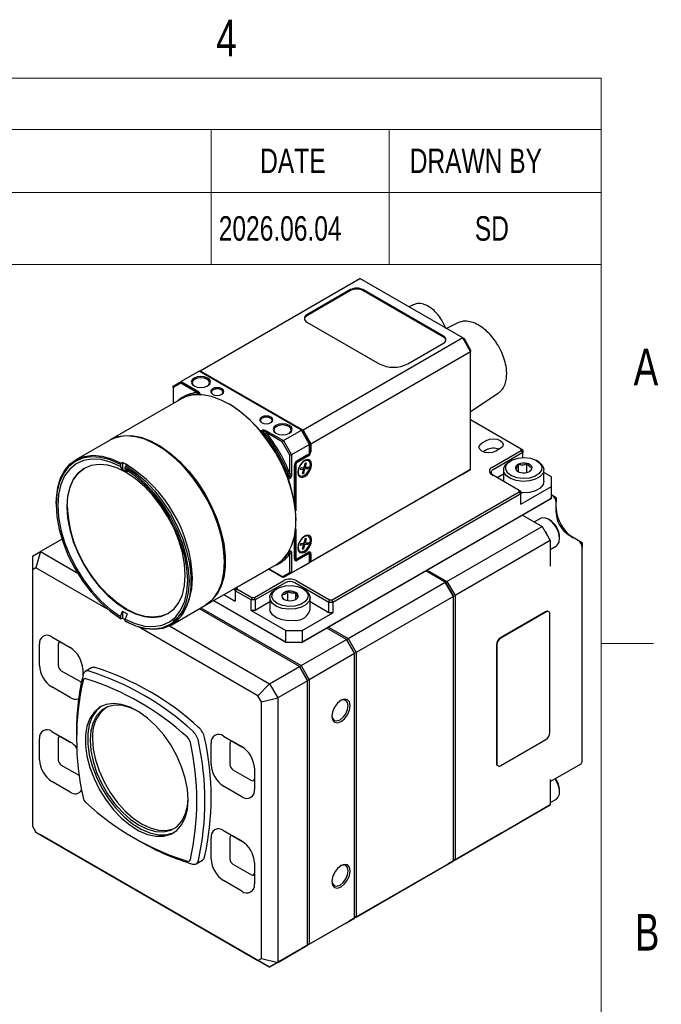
# Model space of a CAD drawing. Header units: millimetres. Extents: x 10 to 549, y 8 to 422.
# Tile 12 of 12: x 438 to 549, y 251 to 422. Entities that reach past the tile are written whole.
import ezdxf

# ---------------------------------------------------------------- set-up
doc = ezdxf.new("R2010")
doc.units = ezdxf.units.MM
doc.layers.add('DIMENSIONS', color=8, linetype='Continuous')
doc.layers.add('FORMAT', color=7, linetype='Continuous')
doc.styles.add('SLDTEXTSTYLE0', font='TXT', dxfattribs={"width": 0.75})
doc.dimstyles.new('SLDDIMSTYLE10', dxfattribs={"dimtxt": 0.18, "dimasz": 6.604, "dimexe": 0, "dimexo": 0.0625, "dimgap": 0, "dimtad": 0, "dimtih": 1, "dimtoh": 1, "dimdec": 0, "dimrnd": 1e-09, "dimzin": 0, "dimdsep": 46, "dimtxsty": 'Standard', "dimsah": 1, "dimcen": 0.09, "dimadec": 0, "dimazin": 0, "dimtfac": 6.604, "dimtdec": 0, "dimtofl": 0, "dimtmove": 0, "dimatfit": 3, "dimfxl": 1, "dimfrac": 2, "dimtolj": 1, "dimtzin": 0, "dimarcsym": 0})

# ---------------------------------------------------------------- blocks, each defined once
blk = doc.blocks.new('SW_TABLEANNOTATION_0')
at = {"color": 0, "linetype": 'Continuous', "lineweight": 18, "ltscale": 2}
for p, q in [((56.34, 0), (201.11, 0)), ((201.11, 0), (231.89, 0)), ((231.89, 0), (268.58, 0)), ((268.58, 0), (268.58, -8.83)), ((56.34, -8.83), (201.11, -8.83)), ((201.11, -8.83), (201.11, -19.73)), ((201.11, -8.83), (231.89, -8.83)), ((231.89, -8.83), (231.89, -19.73)), ((231.89, -8.83), (268.58, -8.83)), ((268.58, -8.83), (268.58, -19.73)), ((56.34, -19.73), (201.11, -19.73)), ((201.11, -19.73), (231.89, -19.73)), ((201.11, -19.73), (201.11, -32.2)), ((231.89, -19.73), (268.58, -19.73)), ((231.89, -19.73), (231.89, -32.2)), ((268.58, -19.73), (268.58, -32.2)), ((56.34, -32.2), (201.11, -32.2)), ((201.11, -32.2), (231.89, -32.2)), ((231.89, -32.2), (268.58, -32.2))]:
    blk.add_line(p, q, dxfattribs=at)
at = {"color": 0, "linetype": 'Continuous', "lineweight": 0, "ltscale": 2, "char_height": 4.233, "attachment_point": 1, "style": 'SLDTEXTSTYLE0'}
for s, insert in [('DATE', (209.59, -12.17)), ('DRAWN BY', (235.47, -12.17)), ('2026.06.04', (202.43, -23.85)), ('SD', (246.73, -23.85))]:
    blk.add_mtext(s, dxfattribs=dict(at, insert=insert))

msp = doc.modelspace()

# ---------------------------------------------------------------- linework, layer by layer
at = {"color": 7, "linetype": 'Continuous', "lineweight": 25, "ltscale": 2}
for p, q in [((469.01, 360.825), (496.657, 376.786)), ((514.477, 366.499), (496.657, 376.786)), ((495.066, 374.847), (487.5, 370.479)), ((495.066, 374.683), (487.5, 370.316)), ((511.118, 366.805), (497.188, 374.847)), ((511.118, 366.642), (497.188, 374.683)), ((505.888, 372.239), (505.159, 371.878)), ((487.5, 369.254), (500.016, 362.029)), ((513.59, 369.111), (511.631, 368.142)), ((514.477, 366.499), (486.829, 350.538)), ((515.82, 364.172), (514.477, 366.499)), ((514.477, 366.499), (514.684, 366.379)), ((514.684, 366.379), (515.82, 364.411)), ((504.966, 362.029), (511.118, 365.581)), ((515.82, 364.411), (515.82, 364.172)), ((488.172, 348.211), (515.82, 364.172)), ((515.82, 343.758), (515.82, 364.172)), ((468.868, 360.743), (465.757, 358.947)), ((468.868, 360.743), (469.01, 360.825)), ((486.546, 350.538), (468.868, 360.743)), ((469.01, 360.825), (468.968, 360.686)), ((469.01, 360.825), (486.829, 350.538)), ((464.343, 358.131), (465.757, 358.947)), ((465.674, 358.668), (464.343, 357.9)), ((464.343, 357.9), (464.343, 358.131)), ((464.343, 357.9), (464.343, 355.138)), ((465.674, 358.668), (465.757, 358.947)), ((468.458, 357.061), (465.674, 358.668)), ((465.757, 358.947), (468.6, 357.306)), ((465.71, 355.927), (453.477, 348.865)), ((468.614, 356.707), (468.277, 356.685)), ((468.458, 357.061), (468.6, 357.306)), ((468.614, 356.707), (468.826, 356.83)), ((468.641, 356.699), (468.614, 356.707)), ((468.892, 356.81), (468.701, 356.7)), ((515.82, 353.761), (520.61, 356.952)), ((520.61, 356.952), (520.707, 357.021)), ((474.103, 355.028), (473.961, 355.109)), ((524.571, 347.279), (515.82, 352.33)), ((479.521, 350.43), (479.366, 350.52)), ((479.521, 350.43), (479.733, 350.552)), ((479.588, 350.372), (479.521, 350.43)), ((479.8, 350.494), (479.588, 350.372)), ((480.45, 350.138), (480.592, 350.383)), ((483.235, 348.531), (480.45, 350.138)), ((480.592, 350.383), (483.435, 348.742)), ((483.435, 348.742), (486.546, 350.538)), ((487.96, 348.089), (486.546, 350.538)), ((486.546, 350.538), (486.587, 350.514)), ((486.587, 350.514), (486.658, 350.392)), ((486.729, 350.433), (486.587, 350.514)), ((486.658, 350.392), (486.729, 350.433)), ((486.658, 350.392), (487.96, 348.137)), ((486.829, 350.538), (486.729, 350.433)), ((488.031, 348.177), (486.729, 350.433)), ((486.829, 350.538), (488.172, 348.211)), ((453.336, 348.784), (447.537, 345.436)), ((461.658, 347.925), (461.587, 347.966)), ((483.235, 348.531), (483.435, 348.742)), ((484.566, 346.225), (483.235, 348.531)), ((483.435, 348.742), (484.849, 346.293)), ((487.96, 348.089), (484.849, 346.293)), ((487.96, 348.137), (488.031, 348.177)), ((487.96, 348.089), (487.96, 348.137)), ((487.96, 346.797), (487.96, 348.089)), ((488.172, 348.211), (488.031, 348.177)), ((488.031, 346.823), (488.031, 348.177)), ((488.172, 348.211), (488.172, 346.823)), ((518.542, 348.759), (517.765, 348.31)), ((520.947, 347.371), (520.169, 346.922)), ((484.566, 346.225), (484.849, 346.293)), ((484.566, 343.01), (484.566, 346.225)), ((484.849, 346.293), (484.849, 343.01)), ((487.608, 346.265), (485.735, 345.184)), ((485.768, 345.204), (487.677, 346.307)), ((485.768, 345.109), (487.677, 346.211)), ((487.748, 346.088), (485.839, 344.986)), ((487.628, 346.28), (487.608, 346.265)), ((518.542, 347.126), (517.996, 346.81)), ((519.497, 344.085), (524.571, 347.014)), ((524.871, 346.697), (519.709, 343.717)), ((524.571, 347.014), (524.571, 347.279)), ((524.871, 347.105), (524.571, 347.279)), ((524.871, 346.697), (524.571, 347.014)), ((524.871, 347.105), (524.871, 346.697)), ((524.871, 345.82), (524.871, 346.697)), ((455.362, 344.856), (455.221, 344.61)), ((455.221, 344.61), (455.221, 344.272)), ((455.575, 343.768), (455.221, 344.272)), ((455.362, 344.856), (455.575, 344.978)), ((455.575, 344.978), (455.575, 343.768)), ((456.07, 344.121), (456.211, 344.366)), ((456.07, 343.782), (456.07, 344.121)), ((456.423, 344.488), (456.211, 344.366)), ((485.331, 338.229), (485.331, 344.448)), ((485.333, 344.487), (485.333, 338.222)), ((485.414, 337.73), (485.414, 344.496)), ((485.556, 344.496), (485.556, 336.578)), ((486.418, 344.009), (486.345, 343.75)), ((486.418, 344.009), (486.983, 344.083)), ((486.713, 344.048), (486.91, 343.823)), ((486.805, 344.06), (487.098, 343.848)), ((487.202, 344.862), (486.983, 344.083)), ((487.002, 344.149), (487.171, 344.107)), ((487.39, 344.886), (487.171, 344.107)), ((487.171, 344.107), (487.737, 344.181)), ((487.202, 344.862), (487.39, 344.886)), ((487.37, 344.133), (487.664, 343.921)), ((487.737, 344.181), (487.664, 343.921)), ((487.791, 345.264), (487.72, 345.305)), ((522.785, 345.289), (522.537, 345.146)), ((524.118, 343.349), (524.118, 344.657)), ((525.546, 343.229), (525.546, 344.777)), ((527.488, 345.146), (527.24, 345.289)), ((456.07, 343.782), (456.423, 343.278)), ((484.337, 342.146), (484.549, 342.269)), ((484.566, 343.01), (484.849, 343.01)), ((486.22, 342.707), (486.291, 342.666)), ((486.345, 343.75), (486.91, 343.823)), ((486.91, 343.823), (486.691, 343.044)), ((486.691, 343.044), (486.88, 343.069)), ((486.729, 343.178), (486.88, 343.069)), ((487.098, 343.848), (486.88, 343.069)), ((487.098, 343.848), (487.664, 343.921)), ((515.82, 343.758), (488.172, 327.798)), ((499.203, 334.165), (514.406, 342.942)), ((514.406, 342.942), (515.82, 343.758)), ((524.217, 340.135), (519.497, 342.86)), ((521.512, 342.962), (520.417, 342.329)), ((521.512, 343.717), (521.512, 341.717)), ((528.512, 341.717), (528.512, 343.717)), ((529.821, 342.452), (528.512, 343.207)), ((529.821, 340.819), (529.821, 342.452)), ((484.354, 342.059), (484.337, 342.146)), ((484.566, 342.182), (484.354, 342.059)), ((484.354, 341.88), (484.354, 342.059)), ((524.517, 337.757), (529.821, 340.819)), ((529.821, 338.777), (529.821, 340.819)), ((491.866, 321.194), (524.217, 339.87)), ((524.517, 339.554), (491.991, 320.776)), ((524.217, 339.87), (524.217, 340.135)), ((524.517, 339.962), (524.217, 340.135)), ((524.517, 339.554), (524.217, 339.87)), ((524.517, 339.962), (524.517, 339.554)), ((524.517, 337.757), (524.517, 339.554)), ((529.891, 339.308), (529.821, 339.349)), ((530.599, 338.9), (529.891, 339.308)), ((530.599, 338.9), (530.599, 338.083)), ((444.119, 337.882), (444.119, 337.719)), ((529.521, 338.604), (486.563, 313.805)), ((486.687, 313.877), (529.821, 338.777)), ((529.821, 338.777), (529.521, 338.604)), ((530.599, 336.287), (530.599, 338.083)), ((524.8, 335.879), (528.194, 333.92)), ((485.627, 334.902), (485.627, 335.065)), ((486.829, 327.022), (499.274, 334.206)), ((499.274, 334.206), (499.203, 334.165)), ((511.719, 324.409), (528.194, 333.92)), ((527.898, 335.291), (526.859, 334.691)), ((528.194, 333.92), (529.609, 331.47)), ((529.467, 335.042), (529.273, 335.154)), ((485.331, 328.281), (485.331, 332.061)), ((485.333, 332.066), (485.333, 328.362)), ((485.414, 328.492), (485.414, 332.467)), ((485.556, 333.462), (485.556, 328.492)), ((487.791, 332.2), (487.72, 332.24)), ((534.417, 331.47), (532.861, 332.368)), ((445.13, 331.686), (441.432, 329.552)), ((486.418, 330.945), (486.345, 330.685)), ((486.345, 330.685), (486.91, 330.759)), ((486.418, 330.945), (486.983, 331.018)), ((486.91, 330.759), (486.691, 329.979)), ((486.713, 330.983), (486.91, 330.759)), ((486.805, 330.995), (487.098, 330.783)), ((487.098, 330.783), (486.88, 330.004)), ((487.202, 331.797), (486.983, 331.018)), ((487.002, 331.084), (487.171, 331.043)), ((487.098, 330.783), (487.664, 330.857)), ((487.39, 331.822), (487.171, 331.043)), ((487.171, 331.043), (487.737, 331.116)), ((487.202, 331.797), (487.39, 331.822)), ((487.37, 331.069), (487.664, 330.857)), ((487.737, 331.116), (487.664, 330.857)), ((529.609, 331.47), (513.133, 321.959)), ((529.609, 331.47), (529.609, 327.061)), ((529.609, 329.928), (530.648, 330.527)), ((531.217, 331.786), (531.217, 332.011)), ((535.124, 331.061), (534.417, 331.47)), ((535.124, 331.061), (535.124, 330.245)), ((440.018, 328.735), (441.432, 329.552)), ((440.018, 328.735), (440.018, 326.426)), ((441.432, 329.552), (440.604, 326.764)), ((441.432, 329.552), (447.77, 325.894)), ((484.149, 329.192), (484.337, 329.473)), ((484.549, 329.596), (484.337, 329.473)), ((484.337, 329.473), (484.344, 329.501)), ((484.374, 329.553), (484.566, 329.663)), ((484.849, 329.162), (484.566, 329.162)), ((484.566, 325.947), (484.566, 329.162)), ((484.849, 329.162), (484.849, 325.879)), ((487.606, 329.253), (485.697, 328.151)), ((485.699, 328.15), (487.608, 329.252)), ((485.768, 328.288), (487.677, 329.39)), ((487.677, 329.131), (485.768, 328.029)), ((485.839, 328.329), (487.748, 329.431)), ((486.22, 329.642), (486.291, 329.602)), ((486.691, 329.979), (486.88, 330.004)), ((486.729, 330.113), (486.88, 330.004)), ((487.859, 329.276), (487.859, 329.277)), ((487.96, 327.675), (487.96, 328.967)), ((488.031, 327.831), (488.031, 329.186)), ((488.172, 329.186), (488.172, 327.798)), ((535.124, 293.337), (535.124, 330.245)), ((469.976, 320.286), (482.209, 327.348)), ((473.252, 327.758), (473.252, 327.84)), ((484.849, 325.879), (487.96, 327.675)), ((485.435, 328.127), (485.437, 328.127)), ((486.546, 326.859), (487.96, 327.675)), ((488.172, 327.798), (486.829, 327.022)), ((486.829, 327.022), (486.829, 327.022)), ((487.96, 327.791), (488.031, 327.831)), ((487.96, 327.791), (488.031, 327.831)), ((488.031, 327.831), (488.172, 327.798)), ((440.604, 326.764), (440.018, 326.426)), ((440.018, 326.426), (440.018, 282.053)), ((453.111, 319.544), (440.604, 326.764)), ((480.889, 326.532), (475.391, 323.358)), ((478.626, 325.226), (478.579, 325.252)), ((480.842, 326.559), (483.235, 325.178)), ((483.435, 325.062), (480.842, 326.559)), ((480.842, 326.559), (480.888, 326.532)), ((483.235, 325.178), (484.566, 325.947)), ((486.546, 326.859), (483.435, 325.062)), ((484.849, 325.879), (483.435, 325.062)), ((484.849, 325.879), (484.566, 325.947)), ((511.436, 324.245), (508.042, 326.205)), ((508.325, 326.368), (511.719, 324.409)), ((478.431, 321.603), (483.505, 324.532)), ((483.717, 324.164), (478.556, 321.184)), ((483.435, 325.062), (483.235, 325.178)), ((491.283, 320.776), (485.414, 324.164)), ((485.627, 324.532), (491.408, 321.194)), ((494.607, 314.53), (511.436, 324.245)), ((512.85, 321.796), (511.436, 324.245)), ((511.519, 324.197), (511.436, 324.245)), ((511.519, 324.197), (511.719, 324.409)), ((512.85, 321.891), (511.519, 324.197)), ((511.719, 324.409), (513.133, 321.959)), ((473.135, 322.109), (475.091, 320.98)), ((475.391, 323.358), (475.091, 323.185)), ((475.091, 322.776), (475.091, 323.185)), ((475.391, 323.093), (475.091, 322.776)), ((475.091, 322.776), (475.091, 320.98)), ((477.848, 321.184), (475.091, 322.776)), ((475.391, 323.358), (475.391, 323.093)), ((475.391, 323.093), (477.973, 321.603)), ((482.338, 323.164), (482.091, 323.021)), ((484.186, 321.075), (484.186, 322.682)), ((485.582, 321.312), (485.582, 322.47)), ((487.041, 323.021), (486.794, 323.164)), ((512.85, 321.891), (513.133, 321.959)), ((512.85, 321.891), (512.85, 321.796)), ((513.133, 321.959), (513.133, 276.233)), ((464.036, 316.857), (469.834, 320.204)), ((483.983, 313.805), (471.366, 321.089)), ((471.367, 321.089), (483.859, 313.877)), ((477.973, 321.603), (477.848, 321.184)), ((477.848, 319.388), (477.848, 321.184)), ((478.556, 321.184), (477.848, 321.184)), ((477.973, 321.603), (478.431, 321.603)), ((478.556, 321.184), (478.431, 321.603)), ((478.556, 321.184), (478.556, 319.388)), ((481.066, 320.837), (478.556, 319.388)), ((481.066, 321.593), (481.066, 319.592)), ((488.066, 319.592), (488.066, 321.593)), ((491.283, 318.98), (488.066, 320.837)), ((491.283, 320.776), (491.408, 321.194)), ((491.991, 320.776), (491.283, 320.776)), ((491.283, 318.98), (491.283, 320.776)), ((491.408, 321.194), (491.866, 321.194)), ((491.991, 320.776), (491.866, 321.194)), ((491.991, 320.776), (491.991, 318.98)), ((512.85, 321.796), (496.021, 312.081)), ((512.85, 276.07), (512.85, 321.796)), ((455.221, 318.348), (455.575, 319.26)), ((455.575, 319.26), (455.575, 318.05)), ((456.423, 318.77), (456.07, 317.858)), ((486.192, 309.672), (468.892, 319.66)), ((469.174, 319.823), (486.475, 309.836)), ((477.848, 319.388), (483.859, 315.918)), ((478.556, 319.388), (477.848, 319.388)), ((486.687, 315.918), (491.991, 318.98)), ((491.991, 318.98), (491.283, 318.98)), ((528.76, 319.141), (520.982, 314.65)), ((528.831, 319.1), (521.053, 314.61)), ((529.331, 319.149), (529.26, 319.19)), ((529.538, 298.278), (529.538, 318.691)), ((455.221, 318.348), (455.221, 318.009)), ((455.221, 318.009), (455.362, 317.927)), ((455.575, 318.05), (455.362, 317.927)), ((456.07, 317.519), (456.07, 317.858)), ((456.211, 317.438), (456.07, 317.519)), ((479.03, 304.581), (458.337, 316.527)), ((463.718, 316.687), (481.03, 306.693)), ((483.859, 313.877), (483.859, 315.918)), ((483.859, 315.918), (486.687, 315.918)), ((486.687, 315.918), (486.687, 313.877)), ((494.324, 314.367), (490.93, 316.326)), ((491.213, 316.489), (494.607, 314.53)), ((441.22, 309.874), (441.22, 313.548)), ((443.377, 314.793), (446.559, 312.957)), ((444.473, 313.548), (444.473, 309.874)), ((446.593, 312.937), (445.003, 313.854)), ((483.859, 313.877), (486.687, 313.877)), ((483.983, 313.805), (483.859, 313.877)), ((486.563, 313.805), (483.983, 313.805)), ((486.475, 309.836), (494.324, 314.367)), ((486.563, 313.805), (486.687, 313.877)), ((495.738, 311.917), (494.324, 314.367)), ((494.324, 314.367), (494.407, 314.319)), ((494.407, 314.319), (494.607, 314.53)), ((495.738, 312.013), (494.407, 314.319)), ((494.607, 314.53), (496.021, 312.081)), ((520.275, 313.426), (520.275, 293.012)), ((520.346, 313.385), (520.346, 292.971)), ((495.738, 311.917), (487.889, 307.386)), ((495.738, 312.013), (496.021, 312.081)), ((495.738, 311.917), (495.738, 312.013)), ((495.738, 266.191), (495.738, 311.917)), ((496.021, 312.081), (496.021, 266.354)), ((445.003, 308.955), (448.185, 307.118)), ((448.716, 309.221), (448.716, 307.988)), ((450.22, 309.432), (449.16, 308.819)), ((481.03, 306.693), (486.192, 309.672)), ((487.606, 307.223), (486.192, 309.672)), ((486.192, 309.672), (486.275, 309.625)), ((486.475, 309.836), (486.275, 309.625)), ((487.606, 307.319), (486.275, 309.625)), ((486.475, 309.836), (487.889, 307.386)), ((481.03, 306.693), (479.03, 304.581)), ((481.03, 306.693), (482.445, 304.243)), ((487.606, 307.223), (482.445, 304.243)), ((487.606, 307.319), (487.889, 307.386)), ((487.606, 307.223), (487.606, 307.319)), ((487.606, 261.497), (487.606, 307.223)), ((487.889, 307.386), (487.889, 261.66)), ((446.559, 304.301), (443.377, 306.138)), ((479.616, 303.567), (479.03, 304.581)), ((479.616, 303.567), (482.445, 304.243)), ((479.616, 259.193), (479.616, 303.567)), ((482.445, 304.243), (482.445, 258.517)), ((443.377, 298.463), (446.559, 296.626)), ((447.655, 298.606), (447.655, 297.79)), ((441.22, 293.543), (441.22, 297.217)), ((444.473, 297.217), (444.473, 293.543)), ((446.593, 296.606), (445.003, 297.523)), ((470.919, 292.729), (470.919, 296.403)), ((473.075, 297.649), (476.257, 295.812)), ((474.171, 296.403), (474.171, 292.729)), ((476.291, 295.792), (474.702, 296.71)), ((521.053, 292.563), (528.831, 297.053)), ((529.609, 289.815), (534.917, 292.879)), ((445.003, 292.624), (448.137, 290.815)), ((474.702, 291.81), (477.884, 289.974)), ((478.414, 292.076), (478.414, 288.402)), ((520.482, 292.554), (520.553, 292.513)), ((446.559, 287.97), (443.377, 289.807)), ((529.609, 290.153), (529.609, 285.744)), ((476.257, 287.157), (473.075, 288.994)), ((531.217, 288.02), (531.217, 288.244)), ((529.609, 286.161), (530.648, 286.761)), ((513.133, 276.233), (529.609, 285.744)), ((528.194, 284.927), (520.982, 280.764)), ((529.609, 285.744), (528.194, 284.927)), ((440.018, 282.053), (440.604, 281.038)), ((440.604, 281.038), (479.03, 258.855)), ((440.604, 281.038), (441.432, 280.56)), ((473.075, 281.318), (476.257, 279.481)), ((481.03, 257.7), (441.432, 280.56)), ((458.044, 279.789), (458.751, 279.381)), ((470.919, 276.398), (470.919, 280.073)), ((474.171, 280.073), (474.171, 276.398)), ((476.291, 279.461), (474.702, 280.379)), ((521.123, 280.845), (511.86, 275.498)), ((520.982, 280.764), (521.123, 280.845)), ((520.982, 280.764), (520.982, 280.764)), ((468.353, 275.575), (469.414, 276.187)), ((496.021, 266.354), (512.85, 276.07)), ((511.577, 275.335), (512.85, 276.07)), ((513.133, 276.233), (511.86, 275.498)), ((513.133, 276.233), (512.85, 276.3)), ((474.702, 275.48), (477.884, 273.643)), ((478.414, 275.746), (478.414, 272.071)), ((511.577, 275.335), (494.748, 265.619)), ((511.86, 275.498), (511.86, 275.498)), ((476.257, 270.826), (473.075, 272.663)), ((487.889, 261.66), (495.738, 266.191)), ((494.324, 265.374), (495.738, 266.191)), ((496.021, 266.354), (494.748, 265.619)), ((494.748, 265.619), (494.748, 265.619)), ((496.021, 266.354), (495.738, 266.422)), ((494.324, 265.374), (486.475, 260.843)), ((486.192, 260.68), (481.03, 257.7)), ((482.445, 258.517), (487.606, 261.497)), ((486.192, 260.68), (487.606, 261.497)), ((487.889, 261.66), (486.475, 260.843)), ((486.475, 260.843), (486.475, 260.843)), ((487.606, 261.728), (487.889, 261.66)), ((479.03, 258.855), (479.616, 259.193)), ((479.03, 258.855), (481.03, 257.7)), ((479.616, 259.193), (482.445, 258.517)), ((482.445, 258.517), (481.03, 257.7))]:
    msp.add_line(p, q, dxfattribs=at)
at = {"color": 7, "linetype": 'Continuous', "lineweight": 25, "ltscale": 2, "flags": 128}
for points in [[(514.056, 369.284), (513.873, 369.229), (513.59, 369.111)], [(467.984, 358.192), (468.52, 357.986), (469.151, 357.913), (469.782, 357.986), (470.318, 358.192), (470.675, 358.501), (470.801, 358.866), (470.675, 359.23), (470.318, 359.539), (469.782, 359.746), (469.151, 359.818), (468.52, 359.746), (467.984, 359.539), (467.627, 359.23), (467.501, 358.866), (467.627, 358.501), (467.984, 358.192)], [(470.262, 358.162), (470.537, 358.412), (470.651, 358.743), (470.537, 359.074), (470.212, 359.355), (469.725, 359.543), (469.151, 359.609), (468.577, 359.543), (468.09, 359.355), (467.765, 359.074), (467.651, 358.743), (467.765, 358.412), (468.04, 358.162)], [(471.166, 356.763), (471.539, 356.619), (471.979, 356.569), (472.419, 356.619), (472.793, 356.763), (473.042, 356.979), (473.129, 357.233), (473.042, 357.487), (472.793, 357.702), (472.419, 357.846), (471.979, 357.897), (471.539, 357.846), (471.166, 357.702), (470.917, 357.487), (470.829, 357.233), (470.917, 356.979), (471.166, 356.763)], [(472.736, 356.733), (472.903, 356.889), (472.979, 357.11), (472.903, 357.331), (472.687, 357.518), (472.362, 357.644), (471.979, 357.688), (471.597, 357.644), (471.272, 357.518), (471.056, 357.331), (470.979, 357.11), (471.056, 356.889), (471.223, 356.733)], [(482.209, 327.348), (483.194, 328.072), (484.134, 329.17), (484.857, 330.534), (485.347, 332.134), (485.595, 333.937), (485.595, 335.903), (485.347, 337.993), (484.857, 340.159), (484.134, 342.358), (483.194, 344.541), (482.057, 346.662), (480.748, 348.676), (479.294, 350.54), (477.726, 352.214), (476.079, 353.663), (474.385, 354.855), (472.683, 355.766), (471.008, 356.376), (469.396, 356.671), (467.881, 356.647), (466.496, 356.302), (465.71, 355.927)], [(479.652, 351.865), (480.025, 351.721), (480.465, 351.67), (480.905, 351.721), (481.278, 351.865), (481.527, 352.08), (481.615, 352.334), (481.527, 352.588), (481.278, 352.804), (480.905, 352.948), (480.465, 352.998), (480.025, 352.948), (479.652, 352.804), (479.402, 352.588), (479.315, 352.334), (479.402, 352.08), (479.652, 351.865)], [(481.221, 351.834), (481.389, 351.991), (481.465, 352.212), (481.389, 352.433), (481.172, 352.62), (480.847, 352.745), (480.465, 352.789), (480.082, 352.745), (479.758, 352.62), (479.541, 352.433), (479.465, 352.212), (479.541, 351.991), (479.708, 351.834)], [(482.126, 350.028), (482.662, 349.821), (483.293, 349.749), (483.925, 349.821), (484.46, 350.028), (484.818, 350.337), (484.943, 350.701), (484.818, 351.066), (484.46, 351.375), (483.925, 351.582), (483.293, 351.654), (482.662, 351.582), (482.126, 351.375), (481.769, 351.066), (481.643, 350.701), (481.769, 350.337), (482.126, 350.028)], [(484.404, 349.997), (484.679, 350.248), (484.793, 350.579), (484.679, 350.91), (484.354, 351.191), (483.867, 351.379), (483.293, 351.445), (482.719, 351.379), (482.232, 351.191), (481.907, 350.91), (481.793, 350.579), (481.907, 350.248), (482.182, 349.997)], [(473.252, 327.758), (473.128, 329.792), (472.758, 331.926), (472.149, 334.114), (471.315, 336.311), (470.274, 338.468), (469.048, 340.541), (467.663, 342.486), (466.148, 344.259), (464.536, 345.825), (462.861, 347.149), (461.159, 348.204), (459.466, 348.966), (457.818, 349.42), (456.25, 349.556), (454.796, 349.37), (453.487, 348.868), (453.336, 348.784)], [(453.477, 348.865), (454.263, 349.24), (455.648, 349.585), (457.163, 349.609), (458.775, 349.314), (460.45, 348.704), (462.152, 347.793), (463.846, 346.601), (465.493, 345.152), (467.061, 343.478), (468.515, 341.614), (469.824, 339.6), (470.961, 337.479), (471.901, 335.296), (472.624, 333.098), (473.114, 330.931), (473.362, 328.842), (473.362, 326.875), (473.114, 325.072), (472.624, 323.472), (471.901, 322.108), (470.961, 321.01), (469.976, 320.286)], [(518.542, 348.759), (519.094, 348.971), (519.744, 349.046), (520.395, 348.971), (520.947, 348.759), (521.315, 348.44), (521.444, 348.065), (521.315, 347.689), (520.947, 347.371)], [(473.027, 325.341), (473.123, 325.919), (473.252, 327.84), (473.123, 329.911), (472.737, 332.085), (472.104, 334.313), (471.237, 336.547), (470.157, 338.736), (468.886, 340.83), (467.454, 342.785), (465.892, 344.554), (464.236, 346.101), (462.522, 347.388), (461.658, 347.925)], [(520.169, 346.922), (519.617, 346.709), (518.967, 346.634), (518.316, 346.709), (517.765, 346.922), (517.396, 347.24), (517.267, 347.616), (517.396, 347.991), (517.765, 348.31)], [(444.119, 337.882), (444.151, 338.848), (444.399, 340.651), (444.889, 342.251), (445.613, 343.614), (446.553, 344.712), (447.689, 345.521), (448.999, 346.023), (450.453, 346.208), (452.021, 346.072), (453.669, 345.618), (455.362, 344.856)], [(455.221, 344.61), (453.466, 345.393), (451.762, 345.838), (450.15, 345.937), (448.666, 345.686), (447.347, 345.092), (446.222, 344.169), (445.318, 342.938), (444.658, 341.428), (444.255, 339.674), (444.119, 337.719), (444.255, 335.607), (444.658, 333.388), (445.318, 331.115), (446.222, 328.841), (447.347, 326.619), (448.666, 324.502), (450.15, 322.538), (451.762, 320.775), (453.466, 319.253), (455.221, 318.009)], [(523.848, 342.313), (522.917, 342.645), (522.239, 343.141), (521.896, 343.74), (521.928, 344.372), (522.332, 344.958), (523.06, 345.43), (524.023, 345.73), (525.105, 345.821), (526.177, 345.693), (527.107, 345.361), (527.786, 344.866), (528.129, 344.266), (528.097, 343.635), (527.693, 343.048), (526.965, 342.576), (526.002, 342.277), (524.92, 342.185), (523.848, 342.313)], [(455.221, 344.272), (453.512, 345.032), (451.853, 345.464), (450.283, 345.558), (448.838, 345.313), (447.554, 344.733), (446.459, 343.833), (445.58, 342.633), (444.936, 341.162), (444.544, 339.454), (444.412, 337.55), (444.544, 335.493), (444.936, 333.332), (445.58, 331.118), (446.459, 328.903), (447.554, 326.739), (448.838, 324.676), (450.283, 322.763), (451.853, 321.045), (453.512, 319.561), (455.221, 318.348)], [(466.464, 325.473), (466.338, 327.398), (465.962, 329.421), (465.346, 331.493), (464.506, 333.562), (463.461, 335.578), (462.238, 337.491), (460.866, 339.254), (459.379, 340.823), (457.815, 342.16), (456.211, 343.231), (454.607, 344.012), (453.043, 344.481), (451.556, 344.628), (450.184, 344.449), (448.961, 343.949), (447.916, 343.139), (447.075, 342.041), (446.46, 340.679), (446.084, 339.09), (445.958, 337.31), (446.084, 335.385), (446.46, 333.362), (447.075, 331.29), (447.916, 329.221), (448.961, 327.205), (450.184, 325.292), (451.556, 323.529), (453.043, 321.96), (454.607, 320.623), (456.211, 319.552), (457.815, 318.772), (459.379, 318.302), (460.866, 318.155), (462.238, 318.334), (463.461, 318.834), (464.506, 319.644), (465.346, 320.743), (465.962, 322.104), (466.338, 323.693), (466.464, 325.473)], [(463.531, 318.875), (462.308, 318.375), (460.936, 318.196), (459.45, 318.343), (457.886, 318.812), (456.282, 319.592), (454.678, 320.664), (453.113, 322.001), (451.627, 323.57), (450.255, 325.333), (449.032, 327.246), (447.987, 329.262), (447.146, 331.331), (446.53, 333.403), (446.155, 335.426), (446.029, 337.351), (446.155, 339.131), (446.53, 340.72), (447.146, 342.081), (447.987, 343.18), (449.032, 343.99), (449.032, 343.99)], [(456.07, 317.519), (457.824, 316.737), (459.528, 316.292), (461.141, 316.193), (462.624, 316.444), (463.944, 317.038), (465.069, 317.961), (465.972, 319.192), (466.633, 320.702), (467.036, 322.456), (467.171, 324.411), (467.036, 326.523), (466.633, 328.741), (465.972, 331.015), (465.069, 333.289), (463.944, 335.511), (462.624, 337.628), (461.141, 339.592), (459.528, 341.355), (457.824, 342.876), (456.07, 344.121)], [(456.211, 344.366), (457.904, 343.173), (459.552, 341.725), (461.12, 340.05), (462.574, 338.186), (463.884, 336.172), (465.021, 334.051), (465.961, 331.868), (466.684, 329.669), (467.175, 327.502), (467.423, 325.413), (467.423, 323.446), (467.175, 321.643), (466.684, 320.042), (465.961, 318.679), (465.021, 317.581), (463.884, 316.772), (462.574, 316.27), (461.12, 316.085), (459.552, 316.221), (457.904, 316.675), (456.211, 317.438)], [(488.314, 344.618), (488.222, 345.097), (487.961, 345.397), (487.572, 345.472), (487.111, 345.313), (486.651, 344.941), (486.261, 344.415), (486.001, 343.815), (485.909, 343.23), (486.001, 342.752), (486.261, 342.452), (486.651, 342.376), (487.111, 342.536), (487.572, 342.908), (487.961, 343.434), (488.222, 344.034), (488.314, 344.618)], [(486.658, 342.602), (487.065, 342.755), (487.469, 343.092), (487.808, 343.562), (488.03, 344.094), (488.101, 344.606), (488.011, 345.02), (487.773, 345.274), (487.424, 345.329), (487.016, 345.176), (486.612, 344.838), (486.274, 344.368), (486.052, 343.837), (485.98, 343.325), (486.071, 342.91), (486.308, 342.657), (486.658, 342.602)], [(523.719, 341.84), (522.733, 342.184), (521.994, 342.694), (521.582, 343.316), (521.542, 343.98), (521.878, 344.617), (522.537, 345.146)], [(527.488, 345.146), (527.698, 345.013), (528.281, 344.44), (528.51, 343.788), (528.36, 343.128), (527.848, 342.533), (527.028, 342.065), (525.989, 341.777), (524.845, 341.699), (523.719, 341.84)], [(456.07, 317.858), (457.779, 317.098), (459.438, 316.666), (461.008, 316.572), (462.452, 316.817), (463.737, 317.397), (464.832, 318.297), (465.711, 319.497), (466.354, 320.968), (466.746, 322.676), (466.878, 324.58), (466.746, 326.637), (466.354, 328.798), (465.711, 331.012), (464.832, 333.227), (463.737, 335.391), (462.452, 337.454), (461.008, 339.367), (459.438, 341.085), (457.779, 342.569), (456.07, 343.782)], [(485.912, 343.316), (486, 342.951), (486.22, 342.707)], [(528.512, 341.717), (528.36, 341.128), (527.848, 340.532), (527.028, 340.065), (525.989, 339.777), (524.845, 339.699), (524.517, 339.717)], [(529.988, 334.584), (529.287, 335.146), (528.584, 335.407), (527.973, 335.33), (527.898, 335.291)], [(530.648, 330.527), (530.816, 330.652), (531.139, 331.201), (531.21, 331.981), (531.02, 332.887), (530.593, 333.795), (529.988, 334.584)], [(488.314, 331.554), (488.222, 332.032), (487.961, 332.332), (487.572, 332.408), (487.111, 332.248), (486.651, 331.877), (486.261, 331.351), (486.001, 330.75), (485.909, 330.166), (486.001, 329.687), (486.261, 329.388), (486.651, 329.312), (487.111, 329.472), (487.572, 329.843), (487.961, 330.369), (488.222, 330.97), (488.314, 331.554)], [(486.658, 329.537), (487.065, 329.69), (487.469, 330.028), (487.808, 330.498), (488.03, 331.029), (488.101, 331.541), (488.011, 331.956), (487.773, 332.209), (487.424, 332.264), (487.016, 332.111), (486.612, 331.774), (486.274, 331.303), (486.052, 330.772), (485.98, 330.26), (486.071, 329.846), (486.308, 329.592), (486.658, 329.537)], [(528.707, 333.032), (528.861, 332.795), (529.096, 332.358)], [(485.912, 330.251), (486, 329.887), (486.22, 329.642)], [(487.96, 328.967), (487.96, 329.009), (487.96, 329.051)], [(469.834, 320.204), (470.274, 320.487), (471.315, 321.443), (472.149, 322.677), (472.758, 324.163), (473.128, 325.869), (473.252, 327.758)], [(464.387, 317.637), (464.681, 317.82), (465.736, 318.738), (466.581, 319.941), (467.199, 321.402), (467.575, 323.088), (467.701, 324.962)], [(485.396, 320.124), (484.306, 320.066), (483.248, 320.227), (482.349, 320.587), (481.717, 321.102), (481.429, 321.711), (481.519, 322.341), (481.977, 322.914), (482.747, 323.363), (483.736, 323.633), (484.826, 323.691), (485.884, 323.53), (486.783, 323.17), (487.414, 322.655), (487.703, 322.046), (487.612, 321.416), (487.155, 320.843), (486.385, 320.394), (485.396, 320.124)], [(485.488, 319.644), (484.341, 319.576), (483.22, 319.728), (482.243, 320.081), (481.519, 320.598), (481.125, 321.223), (481.104, 321.888), (481.457, 322.521), (482.091, 323.021)], [(487.041, 323.021), (487.288, 322.863), (487.855, 322.284), (488.065, 321.63), (487.897, 320.972), (487.367, 320.381), (486.534, 319.922), (485.488, 319.644)], [(485.488, 317.643), (484.341, 317.576), (483.22, 317.727), (482.243, 318.081), (481.519, 318.598), (481.125, 319.223), (481.066, 319.592)], [(466.959, 286.646), (466.831, 288.458), (466.45, 290.367), (465.828, 292.316), (464.981, 294.251), (463.936, 296.114), (462.721, 297.853), (461.371, 299.418), (459.926, 300.763), (458.428, 301.85), (456.918, 302.647), (455.44, 303.133), (454.038, 303.291), (452.751, 303.119), (451.617, 302.621), (450.668, 301.812), (449.931, 300.714), (449.427, 299.359), (449.172, 297.786), (449.172, 296.041), (449.427, 294.174), (449.931, 292.238), (450.668, 290.289), (451.617, 288.383), (452.751, 286.576), (454.038, 284.918), (455.44, 283.458), (456.918, 282.237), (458.428, 281.292), (459.926, 280.648), (461.371, 280.325), (462.721, 280.332), (463.936, 280.668), (464.981, 281.324), (465.828, 282.281), (466.45, 283.512), (466.831, 284.981), (466.959, 286.646)], [(494.996, 302.915), (494.875, 303.548), (494.53, 303.945), (494.014, 304.045), (493.405, 303.834), (492.796, 303.342), (492.28, 302.646), (491.935, 301.851), (491.814, 301.078), (491.935, 300.445), (492.28, 300.048), (492.796, 299.948), (493.405, 300.159), (494.014, 300.651), (494.53, 301.347), (494.875, 302.142), (494.996, 302.915)], [(494.642, 302.915), (494.535, 303.478), (494.228, 303.831), (493.769, 303.92), (493.314, 303.778)], [(451.966, 302.818), (451.092, 302.057), (450.355, 300.959), (449.852, 299.604), (449.596, 298.031), (449.596, 296.286), (449.852, 294.419), (450.355, 292.483), (451.092, 290.534), (452.041, 288.628), (453.176, 286.821), (454.463, 285.163), (455.865, 283.703), (457.342, 282.482), (458.852, 281.537), (460.351, 280.893), (461.796, 280.57), (463.145, 280.576), (464.36, 280.913), (464.557, 281.006)], [(458.266, 301.95), (457, 302.534), (455.572, 302.917), (454.231, 302.969), (453.019, 302.689), (451.974, 302.085), (451.125, 301.175), (450.5, 299.988), (450.117, 298.56), (449.988, 296.932), (450.117, 295.157), (450.5, 293.286), (451.125, 291.377), (451.974, 289.488), (453.019, 287.677), (454.231, 285.998), (455.572, 284.502), (457, 283.235), (458.474, 282.236), (459.947, 281.534), (461.376, 281.151), (462.716, 281.099), (463.928, 281.379), (464.974, 281.983), (465.822, 282.893), (466.447, 284.08), (466.83, 285.509), (466.956, 286.895)], [(491.816, 301.185), (491.921, 300.719), (492.228, 300.367), (492.687, 300.277), (493.228, 300.466), (493.769, 300.902), (494.228, 301.521), (494.535, 302.228), (494.642, 302.915)], [(450.413, 297.177), (450.542, 295.401), (450.924, 293.531), (451.549, 291.622), (452.398, 289.733), (453.444, 287.922), (454.655, 286.242), (455.996, 284.747), (457.424, 283.48), (458.898, 282.48), (460.371, 281.779), (461.8, 281.396), (463.141, 281.344), (464.352, 281.624), (464.682, 281.77)], [(530.648, 286.761), (530.926, 287.006), (531.184, 287.626), (531.184, 288.452), (530.926, 289.37), (530.445, 290.258), (530.425, 290.286)], [(494.996, 274.336), (494.875, 274.969), (494.53, 275.366), (494.014, 275.466), (493.405, 275.255), (492.796, 274.763), (492.28, 274.067), (491.935, 273.272), (491.814, 272.499), (491.935, 271.866), (492.28, 271.469), (492.796, 271.369), (493.405, 271.58), (494.014, 272.072), (494.53, 272.768), (494.875, 273.563), (494.996, 274.336)], [(491.816, 272.606), (491.921, 272.14), (492.228, 271.788), (492.687, 271.698), (493.228, 271.887), (493.769, 272.323), (494.228, 272.942), (494.535, 273.649), (494.642, 274.336)], [(494.642, 274.336), (494.535, 274.899), (494.228, 275.252), (493.769, 275.341), (493.314, 275.199)]]:
    msp.add_lwpolyline(points, dxfattribs=at)
at = {"color": 7, "linetype": 'Continuous', "lineweight": 25, "ltscale": 4}
for centre, radius, start, end in [((496.127, 372.8), 2.306, 62.60967, 117.39033), ((496.127, 372.636), 2.306, 62.60967, 117.39033), ((487.835, 369.601), 0.789, 115.08445, 166.53282), ((487.733, 369.867), 0.655, 110.78342, 249.21658), ((510.885, 366.193), 0.655, 290.78342, 69.21658), ((510.783, 365.927), 0.789, 13.46718, 64.91555), ((502.491, 366.806), 5.38, 242.60967, 297.39033), ((469.011, 351.357), 5.73, 95.53338, 131.85481), ((469.038, 350.751), 6.082, 92.00295, 111.31922), ((460.732, 334.001), 24.918, 2.44731, 57.54731), ((458.087, 332.474), 27.976, 20.2262, 39.7738), ((458.299, 332.597), 27.976, 20.2262, 39.7738), ((458.133, 332.501), 28.446, 21.68071, 38.31929), ((448.205, 326.77), 25.07, 2.44731, 57.54731), ((519.753, 344.757), 2.66, 68.80342, 117.08101), ((487.263, 346.858), 0.768, 302.60548, 357.39452), ((487.251, 346.865), 0.922, 302.60548, 357.39452), ((448.227, 331.271), 15.552, 58.19755, 61.80783), ((443.388, 323.973), 24.333, 2.32939, 58.40845), ((486.279, 344.405), 0.949, 122.60548, 177.39452), ((486.182, 344.461), 0.768, 122.60548, 177.39452), ((486.17, 344.468), 0.615, 122.60548, 177.39452), ((487.411, 344.7), 0.679, 62.9737, 123.30223), ((519.729, 343.472), 0.655, 110.78342, 249.21658), ((524.308, 343.955), 0.727, 105.14873, 185.72311), ((525.017, 342.517), 2.322, 76.84249, 112.79916), ((525.425, 343.672), 1.112, 23.94473, 83.74675), ((525.717, 344.051), 0.727, 285.14873, 5.72311), ((448.926, 331.271), 14.156, 58.01949, 61.98589), ((519.895, 343.227), 0.524, 110.78342, 249.21658), ((524.6, 344.334), 1.112, 203.94473, 263.74675), ((525.008, 345.49), 2.322, 256.84249, 292.79916), ((529.063, 338.013), 1.537, 2.60548, 57.39452), ((468.283, 338.361), 22.274, 182.38724, 237.60739), ((537.046, 337.397), 6.455, 182.60548, 237.39452), ((535.511, 336.51), 4.918, 182.60548, 237.39452), ((527.534, 331.905), 3.685, 1.64509, 58.34953), ((487.411, 331.635), 0.679, 62.9737, 123.30223), ((533.589, 330.175), 1.537, 2.60548, 57.39452), ((479.902, 332.492), 5.731, 288.14051, 324.47655), ((479.39, 332.819), 6.083, 308.67622, 328.00593), ((487.815, 329.221), 0.218, 350.78596, 129.20329), ((487.914, 329.228), 0.262, 350.78596, 129.20329), ((485.598, 328.238), 0.27, 170.78596, 309.20329), ((485.556, 328.325), 0.226, 170.78596, 309.20329), ((485.63, 328.457), 0.218, 170.78596, 309.20329), ((485.547, 328.347), 0.247, 243.00283, 307.35692), ((485.728, 328.464), 0.175, 170.78596, 309.20329), ((484.566, 322.485), 2.306, 62.60967, 117.39033), ((484.566, 322.527), 1.844, 62.60967, 117.39033), ((483.773, 321.884), 0.638, 161.10258, 249.52075), ((484.267, 321.376), 1.309, 93.5459, 146.91932), ((484.568, 320.494), 2.221, 62.8372, 99.90406), ((485.359, 321.873), 0.638, 341.10258, 69.52075), ((484.564, 323.263), 2.221, 242.8372, 279.90406), ((484.865, 322.381), 1.309, 273.5459, 326.91932), ((463.072, 331.267), 14.156, 238.01949, 241.98589), ((485.546, 320.245), 2.603, 268.70982, 345.4711), ((529.053, 318.732), 0.503, 65.69288, 125.61758), ((529.107, 318.761), 0.437, 350.78596, 129.20329), ((463.941, 331.553), 15.884, 238.21751, 240.29496), ((442.535, 313.761), 1.332, 50.79671, 189.21404), ((444.796, 313.6), 0.328, 50.79671, 189.21404), ((521.81, 313.356), 1.537, 122.60548, 177.39452), ((521.881, 313.315), 1.537, 122.60548, 177.39452), ((444.033, 309.008), 4.687, 2.60548, 57.39452), ((445.903, 310.087), 4.687, 182.60548, 237.39452), ((445.624, 309.926), 1.153, 182.60548, 237.39452), ((486.742, 298.928), 39.089, 166.14865, 180.47148), ((449.547, 308.148), 0.769, 70.29516, 169.71559), ((435.623, 263.633), 47.411, 47.41271, 72.59267), ((450.606, 308.697), 0.83, 71.66904, 117.7192), ((436.684, 264.246), 47.411, 47.41271, 72.59267), ((494.137, 297.147), 46.486, 167.41206, 192.58794), ((448.415, 307.452), 0.405, 235.50775, 282.25024), ((449.146, 307.21), 0.385, 70.29516, 169.71559), ((435.372, 263.225), 46.475, 47.41271, 72.59267), ((447.466, 305.588), 1.574, 234.79989, 289.65161), ((456.512, 297.754), 6.126, 128.59542, 185.40452), ((442.535, 297.43), 1.332, 50.79671, 189.21404), ((465.516, 296.101), 3.278, 11.93812, 48.06188), ((466.576, 296.713), 3.278, 11.93812, 48.06188), ((528.003, 298.348), 1.537, 302.60548, 357.39452), ((444.796, 297.27), 0.328, 50.79671, 189.21404), ((444.451, 293.157), 4.058, 36.697, 58.71664), ((465.727, 296.223), 1.639, 11.93812, 48.06188), ((421.962, 286.431), 46.486, 347.41206, 12.58794), ((422.441, 286.444), 47.422, 347.41206, 12.58794), ((423.501, 287.056), 47.422, 347.41206, 12.58794), ((472.234, 296.617), 1.332, 50.79671, 189.21404), ((474.495, 296.456), 0.328, 50.79671, 189.21404), ((473.732, 291.863), 4.687, 2.60548, 57.39452), ((445.903, 293.756), 4.687, 182.60548, 237.39452), ((445.624, 293.595), 1.153, 182.60548, 237.39452), ((520.75, 292.951), 0.48, 172.74417, 235.94365), ((520.777, 292.901), 0.437, 170.78596, 309.20329), ((534.634, 293.283), 0.493, 305.01333, 6.29885), ((475.601, 292.942), 4.687, 182.60548, 237.39452), ((475.323, 292.781), 1.153, 182.60548, 237.39452), ((478.091, 290.227), 0.328, 230.79671, 9.21404), ((527.409, 288.059), 3.813, 2.7913, 36.56481), ((447.399, 288.982), 1.315, 230.28109, 329.03872), ((477.099, 288.189), 1.332, 230.79671, 9.21404), ((450.371, 287.355), 1.639, 191.93812, 228.06188), ((480.726, 320.353), 46.475, 227.41271, 252.59267), ((472.234, 280.286), 1.332, 50.79671, 189.21404), ((478.938, 313.91), 39.997, 239.68707, 253.69125), ((474.495, 280.125), 0.328, 50.79671, 189.21404), ((473.732, 275.533), 4.687, 2.60548, 57.39452), ((466.952, 276.369), 0.385, 250.29516, 349.71559), ((467.966, 276.246), 0.769, 250.29516, 349.71559), ((468.991, 276.875), 0.807, 301.59671, 349.01847), ((475.601, 276.611), 4.687, 182.60548, 237.39452), ((475.323, 276.451), 1.153, 182.60548, 237.39452), ((478.091, 273.897), 0.328, 230.79671, 9.21404), ((477.099, 271.858), 1.332, 230.79671, 9.21404)]:
    msp.add_arc(centre, radius, start, end, dxfattribs=at)
msp.add_ellipse((487.606, 328.845), major_axis=(0.25, 0.433), ratio=0.5773815, start_param=6.2744559, end_param=7.0683499, dxfattribs=at)
at = {"color": 7, "linetype": 'Continuous', "lineweight": 25, "ltscale": 2}
for points, knots in [([(510.93, 369.37), (510.9, 369.431), (510.687, 369.866), (510.127, 370.588), (509.293, 371.449), (508.366, 372.082), (507.454, 372.426), (506.609, 372.5), (506.141, 372.326), (505.922, 372.244)], [0, 0, 0, 0, 0.0277121, 0.196455, 0.365793, 0.5364097, 0.7088453, 0.8630679, 1, 1, 1, 1]), ([(511.511, 368.083), (511.476, 368.202), (511.348, 368.642), (511.106, 369.063), (510.93, 369.37)], [0, 0, 0, 0, 0.27100192, 1, 1, 1, 1]), ([(520.315, 365.578), (520.175, 365.802), (519.771, 366.447), (518.951, 367.367), (517.916, 368.282), (516.82, 368.959), (515.723, 369.346), (514.802, 369.466), (514.308, 369.32), (514.134, 369.269)], [0, 0, 0, 0, 0.086835, 0.2503677, 0.4144095, 0.5792904, 0.7451116, 0.9105037, 1, 1, 1, 1]), ([(522.066, 360.282), (522.059, 360.506), (522.04, 361.152), (521.832, 362.294), (521.371, 363.663), (520.853, 364.785), (520.445, 365.386), (520.315, 365.578)], [0, 0, 0, 0, 0.132559, 0.3830971, 0.633307, 0.883074, 1, 1, 1, 1]), ([(520.698, 357.058), (520.862, 357.178), (521.273, 357.479), (521.71, 358.241), (522.015, 359.201), (522.05, 359.937), (522.066, 360.282)], [0, 0, 0, 0, 0.1838777, 0.4627497, 0.7480364, 1, 1, 1, 1]), ([(468.826, 356.83), (468.83, 356.833), (468.84, 356.84), (468.846, 356.854), (468.838, 356.886), (468.772, 356.939), (468.643, 357.003), (468.52, 357.041), (468.458, 357.061)], [0, 0, 0, 0, 0.02628019, 0.05880537, 0.11798714, 0.30843258, 0.65034122, 1, 1, 1, 1]), ([(468.6, 357.306), (468.656, 357.27), (468.791, 357.185), (468.909, 357.06), (468.957, 356.949), (468.958, 356.886), (468.932, 356.838), (468.905, 356.819), (468.892, 356.81)], [0, 0, 0, 0, 0.2582769, 0.6137351, 0.7400176, 0.8671457, 0.9427661, 1, 1, 1, 1]), ([(479.733, 350.552), (479.754, 350.561), (479.794, 350.58), (479.891, 350.592), (480.048, 350.584), (480.308, 350.524), (480.483, 350.438), (480.592, 350.383)], [0, 0, 0, 0, 0.0788771, 0.1570976, 0.2960972, 0.5600478, 1, 1, 1, 1]), ([(480.45, 350.138), (480.354, 350.216), (480.215, 350.328), (480.034, 350.434), (479.938, 350.477), (479.884, 350.496), (479.841, 350.502), (479.816, 350.502), (479.804, 350.496), (479.8, 350.494)], [0, 0, 0, 0, 0.5025882, 0.7313523, 0.8162465, 0.9067343, 0.942881, 0.9794131, 1, 1, 1, 1]), ([(487.677, 346.307), (487.709, 346.329), (487.773, 346.372), (487.857, 346.478), (487.921, 346.597), (487.955, 346.709), (487.959, 346.772), (487.96, 346.797)], [0, 0, 0, 0, 0.2146024, 0.4292418, 0.6438579, 0.8585319, 1, 1, 1, 1]), ([(523.584, 343.883), (523.615, 343.896), (523.7, 343.932), (523.857, 344.093), (524.009, 344.386), (524.091, 344.592), (524.118, 344.657)], [0, 0, 0, 0, 0.1809422, 0.5062926, 0.8439745, 1, 1, 1, 1]), ([(524.118, 344.657), (524.322, 344.604), (524.672, 344.514), (525.18, 344.61), (525.434, 344.726), (525.546, 344.777)], [0, 0, 0, 0, 0.439112, 0.7513633, 1, 1, 1, 1]), ([(525.546, 344.777), (525.674, 344.614), (525.893, 344.334), (526.212, 344.154), (526.37, 344.133), (526.441, 344.124)], [0, 0, 0, 0, 0.439112, 0.7513633, 1, 1, 1, 1]), ([(526.441, 344.124), (526.414, 344.058), (526.332, 343.852), (526.18, 343.562), (526.046, 343.417), (525.983, 343.387), (525.975, 343.383)], [0, 0, 0, 0, 0.1799186, 0.5693118, 0.944485, 1, 1, 1, 1]), ([(484.549, 342.269), (484.554, 342.272), (484.565, 342.281), (484.58, 342.308), (484.604, 342.38), (484.616, 342.536), (484.607, 342.759), (484.58, 342.925), (484.566, 343.01)], [0, 0, 0, 0, 0.0262802, 0.0588054, 0.1179871, 0.3084326, 0.6503412, 1, 1, 1, 1]), ([(484.849, 343.01), (484.846, 342.939), (484.839, 342.772), (484.79, 342.551), (484.718, 342.37), (484.664, 342.276), (484.61, 342.212), (484.579, 342.191), (484.566, 342.182)], [0, 0, 0, 0, 0.2582769, 0.6137351, 0.7400176, 0.8671457, 0.9427661, 1, 1, 1, 1]), ([(524.122, 343.348), (524.11, 343.352), (524.007, 343.383), (523.812, 343.587), (523.654, 343.792), (523.584, 343.883)], [0, 0, 0, 0, 0.0634955, 0.5848559, 1, 1, 1, 1]), ([(484.566, 329.162), (484.585, 329.253), (484.613, 329.385), (484.614, 329.513), (484.603, 329.568), (484.592, 329.592), (484.576, 329.602), (484.563, 329.603), (484.553, 329.598), (484.549, 329.596)], [0, 0, 0, 0, 0.5025882, 0.7313523, 0.8162465, 0.9067343, 0.942881, 0.9794131, 1, 1, 1, 1]), ([(484.566, 329.663), (484.584, 329.671), (484.62, 329.687), (484.679, 329.677), (484.751, 329.62), (484.829, 329.456), (484.841, 329.275), (484.849, 329.162)], [0, 0, 0, 0, 0.07887712, 0.15709758, 0.2960972, 0.56004776, 1, 1, 1, 1]), ([(487.608, 329.252), (487.641, 329.269), (487.715, 329.304), (487.818, 329.303), (487.902, 329.253), (487.952, 329.164), (487.958, 329.084), (487.96, 329.049)], [0, 0, 0, 0, 0.1827841, 0.3974172, 0.6120603, 0.8267216, 1, 1, 1, 1]), ([(487.96, 328.967), (487.957, 329.002), (487.951, 329.072), (487.902, 329.142), (487.83, 329.174), (487.751, 329.168), (487.698, 329.141), (487.677, 329.131)], [0, 0, 0, 0, 0.21469884, 0.42943048, 0.64409996, 0.85876454, 1, 1, 1, 1]), ([(483.17, 322.09), (483.315, 322.105), (483.564, 322.131), (483.926, 322.395), (484.106, 322.594), (484.186, 322.682)], [0, 0, 0, 0, 0.439112, 0.7513633, 1, 1, 1, 1]), ([(483.55, 321.286), (483.528, 321.301), (483.468, 321.342), (483.356, 321.511), (483.248, 321.813), (483.189, 322.024), (483.17, 322.09)], [0, 0, 0, 0, 0.18094225, 0.50629258, 0.84397451, 1, 1, 1, 1]), ([(484.186, 322.682), (484.386, 322.582), (484.728, 322.411), (485.225, 322.388), (485.472, 322.445), (485.582, 322.47)], [0, 0, 0, 0, 0.439112, 0.7513633, 1, 1, 1, 1]), ([(485.582, 322.47), (485.6, 322.404), (485.659, 322.194), (485.768, 321.892), (485.88, 321.722), (485.94, 321.681), (485.962, 321.667)], [0, 0, 0, 0, 0.1560255, 0.4937074, 0.8190578, 1, 1, 1, 1]), ([(485.962, 321.667), (485.816, 321.499), (485.649, 321.307), (485.473, 321.232), (485.45, 321.222)], [0, 0, 0, 0, 0.8725957, 1, 1, 1, 1])]:
    msp.add_open_spline(points, degree=3, knots=knots, dxfattribs=at)
at = {"layer": 'FORMAT', "color": 7, "linetype": 'Continuous', "lineweight": 18, "ltscale": 2}
for p, q in [((20.4, 411.4), (538.4, 411.4)), ((538.4, 411.4), (538.4, 20.4)), ((538.4, 313.65), (547.45, 313.65))]:
    msp.add_line(p, q, dxfattribs=at)

# ---------------------------------------------------------------- block references
at = {"color": 7, "linetype": 'Continuous', "lineweight": 0, "ltscale": 2}
msp.add_blockref('SW_TABLEANNOTATION_0', (269.816, 411.4), dxfattribs=at)

# ---------------------------------------------------------------- texts
at = {"layer": 'DIMENSIONS', "ltscale": 2, "insert": (399.392, 293.069), "char_height": 5.2917, "attachment_point": 1, "style": 'SLDTEXTSTYLE0'}
msp.add_mtext('STATUS LED', dxfattribs=at)
at = {"layer": 'FORMAT', "ltscale": 2, "char_height": 6.35, "attachment_point": 2, "style": 'SLDTEXTSTYLE0'}
for s, insert in [('4', (473.586, 421.532)), ('A', (546.144, 364.657)), ('B', (546.353, 266.907))]:
    msp.add_mtext(s, dxfattribs=dict(at, insert=insert))

# ---------------------------------------------------------------- leaders
at = {"layer": 'DIMENSIONS', "ltscale": 2}
msp.add_leader([(407.233, 258.615), (435.559, 238.053), (448.259, 238.053)], dimstyle='SLDDIMSTYLE10', dxfattribs=at)

doc.saveas('drawing.dxf')
